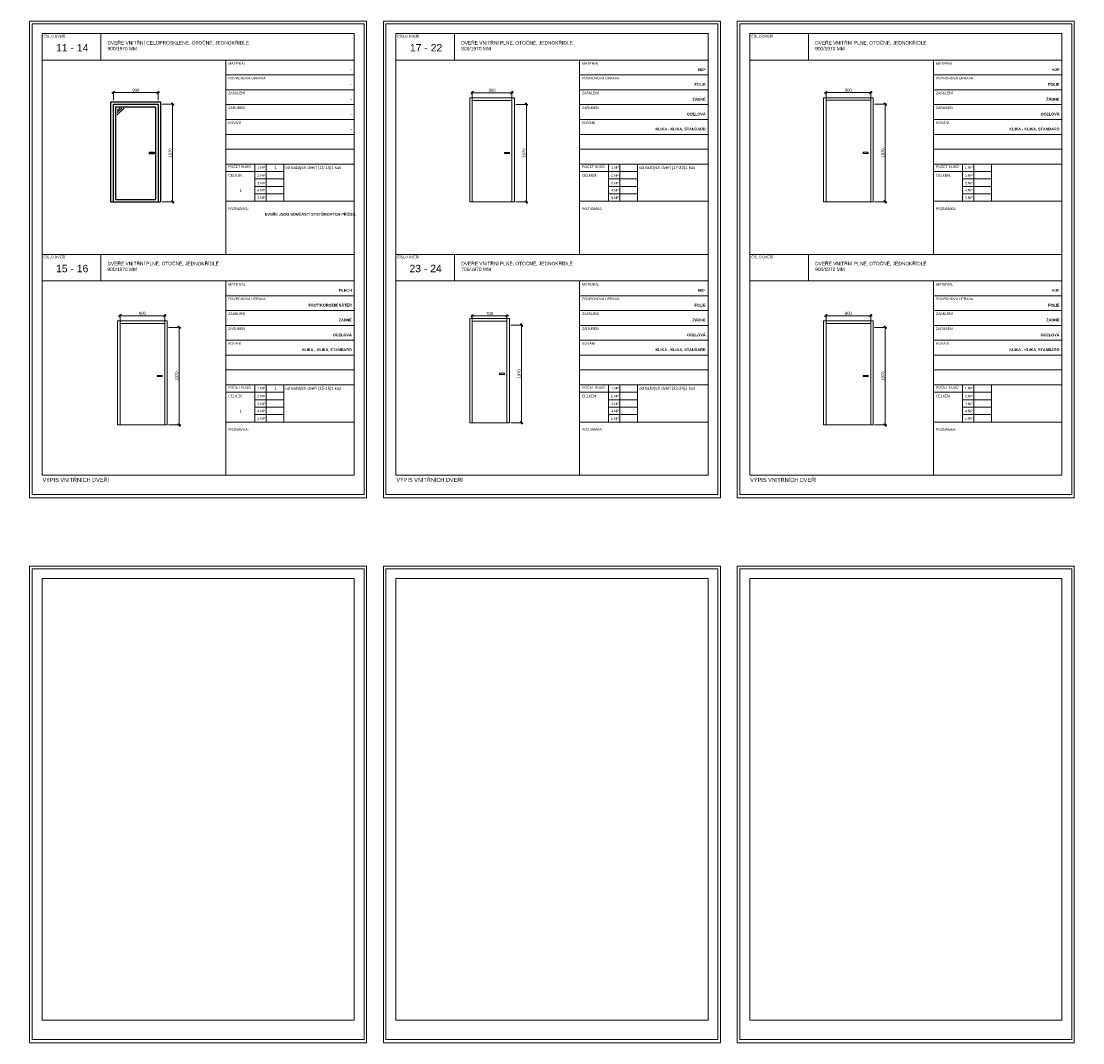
# Model space of a CAD drawing. Header units: millimetres. Extents: x 1370 to 200126, y -9734 to 86273.
# Tile 10 of 23: x 57063 to 78484, y 24476 to 45093. Entities that reach past the tile are written whole.
import ezdxf

# ---------------------------------------------------------------- set-up
doc = ezdxf.new("R2010")
doc.units = ezdxf.units.MM
doc.layers.get('0').update_dxf_attribs({"plot": 0})
doc.layers.add('000_NETISK', color=32, linetype='Continuous', lineweight=9, plot=False)
for name, color, linetype, lineweight in [('01_STAV_DVERE', 21, 'Continuous', 9), ('01_STAV_popis100', 4, 'Continuous', 13), ('AA_DVEŘE VNITŘNÍ', 21, 'Continuous', 15), ('AA_KOTY', 4, 'Continuous', 13), ('AA_POPIS', 7, 'Continuous', 13), ('AA_ROZPISKY', 7, 'Continuous', 15)]:
    doc.layers.add(name, color=color, linetype=linetype, lineweight=lineweight)
doc.styles.add('5.0 M50', font='arial.ttf', dxfattribs={"height": 250})
doc.styles.add('KCA', font='arial.ttf')
doc.styles.get("Standard").update_dxf_attribs({"font": 'arial.ttf'})
doc.dimstyles.new('AS20', dxfattribs={"dimtxt": 60, "dimasz": 50, "dimexe": 30, "dimexo": 30, "dimgap": 20, "dimtad": 0, "dimdec": 0, "dimrnd": 5, "dimdsep": 46, "dimtxsty": 'KCA', "dimblk1": 'OBLIQUE', "dimblk2": 'OBLIQUE', "dimsah": 1, "dimcen": 100, "dimdle": 30, "dimclrd": 256, "dimclre": 256, "dimclrt": 256, "dimadec": 0, "dimazin": 0, "dimtfac": 0.8, "dimtdec": 0, "dimtix": 1, "dimtmove": 1, "dimatfit": 0, "dimldrblk": 'OPEN', "dimfxl": 1, "dimtvp": 0.8, "dimtolj": 1, "dimlwd": -1, "dimlwe": -1, "dimarcsym": 0})

# ---------------------------------------------------------------- blocks, each defined once
blk = doc.blocks.new('_OBLIQUE')
at = {"color": 0, "linetype": 'ByBlock'}
blk.add_line((-0.5, -0.5), (0.5, 0.5), dxfattribs=at)
blk = doc.blocks.new('*D50')
at = {"layer": 'AA_KOTY', "transparency": 16777216}
for p, q in [((59904, 43418), (60147, 43418)), ((60117, 41418), (60117, 43448)), ((59904, 41448), (60147, 41448))]:
    blk.add_line(p, q, dxfattribs=at)
at = {"layer": 'Defpoints', "color": 0, "transparency": 16777216}
for p in [(59874, 43418), (60117, 43418), (59874, 41448)]:
    blk.add_point(p, dxfattribs=at)
at = {"layer": 'AA_KOTY', "transparency": 16777216, "xscale": 50, "yscale": 50, "zscale": 50}
for p, rotation in [((60117, 43418), 90), ((60117, 41448), 270)]:
    blk.add_blockref('_OBLIQUE', p, dxfattribs=dict(at, rotation=rotation))
at = {"layer": 'AA_KOTY', "transparency": 16777216, "insert": (60068, 42433), "char_height": 60, "attachment_point": 5, "rotation": 90, "style": 'KCA'}
blk.add_mtext('\\A1;1970', dxfattribs=at)
blk = doc.blocks.new('_OPEN')
at = {"color": 0, "linetype": 'ByBlock'}
for p, q in [((-1, 0.17), (0, 0)), ((0, 0), (-1, -0.17)), ((0, 0), (-1, 0))]:
    blk.add_line(p, q, dxfattribs=at)
blk = doc.blocks.new('*D51')
at = {"layer": 'AA_KOTY', "transparency": 16777216}
for p, q in [((58894, 43652), (59854, 43652)), ((58924, 43498), (58924, 43682)), ((59824, 43498), (59824, 43682))]:
    blk.add_line(p, q, dxfattribs=at)
at = {"layer": 'Defpoints', "color": 0, "transparency": 16777216}
for p in [(59824, 43652), (58924, 43468), (59824, 43468)]:
    blk.add_point(p, dxfattribs=at)
at = {"layer": 'AA_KOTY', "transparency": 16777216, "xscale": 50, "yscale": 50, "zscale": 50, "rotation": 180}
blk.add_blockref('_OBLIQUE', (58924, 43652), dxfattribs=at)
at = {"layer": 'AA_KOTY', "transparency": 16777216, "xscale": 50, "yscale": 50, "zscale": 50}
blk.add_blockref('_OBLIQUE', (59824, 43652), dxfattribs=at)
at = {"layer": 'AA_KOTY', "transparency": 16777216, "insert": (59374, 43701), "char_height": 60, "attachment_point": 5, "style": 'KCA'}
blk.add_mtext('\\A1;900', dxfattribs=at)
blk = doc.blocks.new('*D52')
at = {"layer": 'AA_KOTY', "transparency": 16777216}
for p, q in [((67044, 43415), (67287, 43415)), ((67257, 41415), (67257, 43445)), ((67044, 41445), (67287, 41445))]:
    blk.add_line(p, q, dxfattribs=at)
at = {"layer": 'Defpoints', "color": 0, "transparency": 16777216}
for p in [(67014, 43415), (67257, 43415), (67014, 41445)]:
    blk.add_point(p, dxfattribs=at)
at = {"layer": 'AA_KOTY', "transparency": 16777216, "xscale": 50, "yscale": 50, "zscale": 50}
for p, rotation in [((67257, 43415), 90), ((67257, 41445), 270)]:
    blk.add_blockref('_OBLIQUE', p, dxfattribs=dict(at, rotation=rotation))
at = {"layer": 'AA_KOTY', "transparency": 16777216, "insert": (67208, 42430), "char_height": 60, "attachment_point": 5, "rotation": 90, "style": 'KCA'}
blk.add_mtext('\\A1;1970', dxfattribs=at)
blk = doc.blocks.new('*U46')
at = {"layer": '01_STAV_DVERE', "color": 0, "linetype": 'ByBlock', "lineweight": -2}
for p, q in [((0, 0), (0, 2100)), ((0, 2100), (900, 2100)), ((50, 0), (50, 2050)), ((50, 2050), (850, 2050)), ((850, 2050), (850, 0)), ((900, 2100), (900, 0)), ((700, 1000), (700, 975)), ((700, 1000), (800, 1000)), ((700, 975), (800, 975)), ((800, 1000), (800, 975)), ((0, 0), (900, 0))]:
    blk.add_line(p, q, dxfattribs=at)
blk = doc.blocks.new('*D53')
at = {"layer": 'AA_KOTY', "transparency": 16777216}
for p, q in [((66134, 43649), (66994, 43649)), ((66164, 43495), (66164, 43679)), ((66964, 43495), (66964, 43679))]:
    blk.add_line(p, q, dxfattribs=at)
at = {"layer": 'Defpoints', "color": 0, "transparency": 16777216}
for p in [(66964, 43649), (66164, 43465), (66964, 43465)]:
    blk.add_point(p, dxfattribs=at)
at = {"layer": 'AA_KOTY', "transparency": 16777216, "xscale": 50, "yscale": 50, "zscale": 50, "rotation": 180}
blk.add_blockref('_OBLIQUE', (66164, 43649), dxfattribs=at)
at = {"layer": 'AA_KOTY', "transparency": 16777216, "xscale": 50, "yscale": 50, "zscale": 50}
blk.add_blockref('_OBLIQUE', (66964, 43649), dxfattribs=at)
at = {"layer": 'AA_KOTY', "transparency": 16777216, "insert": (66564, 43699), "char_height": 60, "attachment_point": 5, "style": 'KCA'}
blk.add_mtext('\\A1;800', dxfattribs=at)
blk = doc.blocks.new('*D54')
at = {"layer": 'AA_KOTY', "transparency": 16777216}
for p, q in [((74284, 43418), (74527, 43418)), ((74497, 41418), (74497, 43448)), ((74284, 41448), (74527, 41448))]:
    blk.add_line(p, q, dxfattribs=at)
at = {"layer": 'Defpoints', "color": 0, "transparency": 16777216}
for p in [(74254, 43418), (74497, 43418), (74254, 41448)]:
    blk.add_point(p, dxfattribs=at)
at = {"layer": 'AA_KOTY', "transparency": 16777216, "xscale": 50, "yscale": 50, "zscale": 50}
for p, rotation in [((74497, 43418), 90), ((74497, 41448), 270)]:
    blk.add_blockref('_OBLIQUE', p, dxfattribs=dict(at, rotation=rotation))
at = {"layer": 'AA_KOTY', "transparency": 16777216, "insert": (74448, 42433), "char_height": 60, "attachment_point": 5, "rotation": 90, "style": 'KCA'}
blk.add_mtext('\\A1;1970', dxfattribs=at)
blk = doc.blocks.new('*U47')
at = {"layer": '01_STAV_DVERE', "color": 0, "linetype": 'ByBlock', "lineweight": -2}
for p, q in [((0, 0), (0, 2100)), ((0, 2100), (1000, 2100)), ((50, 0), (50, 2050)), ((50, 2050), (950, 2050)), ((950, 2050), (950, 0)), ((1000, 2100), (1000, 0)), ((800, 1000), (800, 975)), ((800, 1000), (900, 1000)), ((800, 975), (900, 975)), ((900, 1000), (900, 975)), ((0, 0), (1000, 0))]:
    blk.add_line(p, q, dxfattribs=at)
blk = doc.blocks.new('*D55')
at = {"layer": 'AA_KOTY', "transparency": 16777216}
for p, q in [((73274, 43652), (74234, 43652)), ((73304, 43498), (73304, 43682)), ((74204, 43498), (74204, 43682))]:
    blk.add_line(p, q, dxfattribs=at)
at = {"layer": 'Defpoints', "color": 0, "transparency": 16777216}
for p in [(74204, 43652), (73304, 43468), (74204, 43468)]:
    blk.add_point(p, dxfattribs=at)
at = {"layer": 'AA_KOTY', "transparency": 16777216, "xscale": 50, "yscale": 50, "zscale": 50, "rotation": 180}
blk.add_blockref('_OBLIQUE', (73304, 43652), dxfattribs=at)
at = {"layer": 'AA_KOTY', "transparency": 16777216, "xscale": 50, "yscale": 50, "zscale": 50}
blk.add_blockref('_OBLIQUE', (74204, 43652), dxfattribs=at)
at = {"layer": 'AA_KOTY', "transparency": 16777216, "insert": (73754, 43701), "char_height": 60, "attachment_point": 5, "style": 'KCA'}
blk.add_mtext('\\A1;900', dxfattribs=at)
blk = doc.blocks.new('*D56')
at = {"layer": 'AA_KOTY', "transparency": 16777216}
for p, q in [((74284, 38914), (74527, 38914)), ((74497, 36914), (74497, 38944)), ((74284, 36944), (74527, 36944))]:
    blk.add_line(p, q, dxfattribs=at)
at = {"layer": 'Defpoints', "color": 0, "transparency": 16777216}
for p in [(74254, 38914), (74497, 38914), (74254, 36944)]:
    blk.add_point(p, dxfattribs=at)
at = {"layer": 'AA_KOTY', "transparency": 16777216, "xscale": 50, "yscale": 50, "zscale": 50}
for p, rotation in [((74497, 38914), 90), ((74497, 36944), 270)]:
    blk.add_blockref('_OBLIQUE', p, dxfattribs=dict(at, rotation=rotation))
at = {"layer": 'AA_KOTY', "transparency": 16777216, "insert": (74448, 37929), "char_height": 60, "attachment_point": 5, "rotation": 90, "style": 'KCA'}
blk.add_mtext('\\A1;1970', dxfattribs=at)
blk = doc.blocks.new('*D57')
at = {"layer": 'AA_KOTY', "transparency": 16777216}
for p, q in [((73274, 39149), (74234, 39149)), ((73304, 38994), (73304, 39179)), ((74204, 38994), (74204, 39179))]:
    blk.add_line(p, q, dxfattribs=at)
at = {"layer": 'Defpoints', "color": 0, "transparency": 16777216}
for p in [(74204, 39149), (73304, 38964), (74204, 38964)]:
    blk.add_point(p, dxfattribs=at)
at = {"layer": 'AA_KOTY', "transparency": 16777216, "xscale": 50, "yscale": 50, "zscale": 50, "rotation": 180}
blk.add_blockref('_OBLIQUE', (73304, 39149), dxfattribs=at)
at = {"layer": 'AA_KOTY', "transparency": 16777216, "xscale": 50, "yscale": 50, "zscale": 50}
blk.add_blockref('_OBLIQUE', (74204, 39149), dxfattribs=at)
at = {"layer": 'AA_KOTY', "transparency": 16777216, "insert": (73754, 39198), "char_height": 60, "attachment_point": 5, "style": 'KCA'}
blk.add_mtext('\\A1;900', dxfattribs=at)
blk = doc.blocks.new('*D62')
at = {"layer": 'AA_KOTY', "transparency": 16777216}
for p, q in [((60038, 38914), (60281, 38914)), ((60251, 36914), (60251, 38944)), ((60038, 36944), (60281, 36944))]:
    blk.add_line(p, q, dxfattribs=at)
at = {"layer": 'Defpoints', "color": 0, "transparency": 16777216}
for p in [(60008, 38914), (60251, 38914), (60008, 36944)]:
    blk.add_point(p, dxfattribs=at)
at = {"layer": 'AA_KOTY', "transparency": 16777216, "xscale": 50, "yscale": 50, "zscale": 50}
for p, rotation in [((60251, 38914), 90), ((60251, 36944), 270)]:
    blk.add_blockref('_OBLIQUE', p, dxfattribs=dict(at, rotation=rotation))
at = {"layer": 'AA_KOTY', "transparency": 16777216, "insert": (60202, 37929), "char_height": 60, "attachment_point": 5, "rotation": 90, "style": 'KCA'}
blk.add_mtext('\\A1;1970', dxfattribs=at)
blk = doc.blocks.new('*D63')
at = {"layer": 'AA_KOTY', "transparency": 16777216}
for p, q in [((59028, 39149), (59988, 39149)), ((59058, 38994), (59058, 39179)), ((59958, 38994), (59958, 39179))]:
    blk.add_line(p, q, dxfattribs=at)
at = {"layer": 'Defpoints', "color": 0, "transparency": 16777216}
for p in [(59958, 39149), (59058, 38964), (59958, 38964)]:
    blk.add_point(p, dxfattribs=at)
at = {"layer": 'AA_KOTY', "transparency": 16777216, "xscale": 50, "yscale": 50, "zscale": 50, "rotation": 180}
blk.add_blockref('_OBLIQUE', (59058, 39149), dxfattribs=at)
at = {"layer": 'AA_KOTY', "transparency": 16777216, "xscale": 50, "yscale": 50, "zscale": 50}
blk.add_blockref('_OBLIQUE', (59958, 39149), dxfattribs=at)
at = {"layer": 'AA_KOTY', "transparency": 16777216, "insert": (59508, 39198), "char_height": 60, "attachment_point": 5, "style": 'KCA'}
blk.add_mtext('\\A1;900', dxfattribs=at)
blk = doc.blocks.new('*D64')
at = {"layer": 'AA_KOTY', "transparency": 16777216}
for p, q in [((67157, 36960), (67157, 38990)), ((66944, 38960), (67187, 38960)), ((66944, 36990), (67187, 36990))]:
    blk.add_line(p, q, dxfattribs=at)
at = {"layer": 'Defpoints', "color": 0, "transparency": 16777216}
for p in [(66914, 38960), (67157, 38960), (66914, 36990)]:
    blk.add_point(p, dxfattribs=at)
at = {"layer": 'AA_KOTY', "transparency": 16777216, "xscale": 50, "yscale": 50, "zscale": 50}
for p, rotation in [((67157, 38960), 90), ((67157, 36990), 270)]:
    blk.add_blockref('_OBLIQUE', p, dxfattribs=dict(at, rotation=rotation))
at = {"layer": 'AA_KOTY', "transparency": 16777216, "insert": (67108, 37975), "char_height": 60, "attachment_point": 5, "rotation": 90, "style": 'KCA'}
blk.add_mtext('\\A1;1970', dxfattribs=at)
blk = doc.blocks.new('*U48')
at = {"layer": '01_STAV_DVERE', "color": 0, "linetype": 'ByBlock', "lineweight": -2}
for p, q in [((0, 0), (0, 2100)), ((0, 2100), (800, 2100)), ((50, 0), (50, 2050)), ((50, 2050), (750, 2050)), ((750, 2050), (750, 0)), ((800, 2100), (800, 0)), ((600, 1000), (600, 975)), ((600, 1000), (700, 1000)), ((600, 975), (700, 975)), ((700, 1000), (700, 975)), ((0, 0), (800, 0))]:
    blk.add_line(p, q, dxfattribs=at)
blk = doc.blocks.new('*D65')
at = {"layer": 'AA_KOTY', "transparency": 16777216}
for p, q in [((66134, 39144), (66894, 39144)), ((66164, 38990), (66164, 39174)), ((66864, 38990), (66864, 39174))]:
    blk.add_line(p, q, dxfattribs=at)
at = {"layer": 'Defpoints', "color": 0, "transparency": 16777216}
for p in [(66864, 39144), (66164, 38960), (66864, 38960)]:
    blk.add_point(p, dxfattribs=at)
at = {"layer": 'AA_KOTY', "transparency": 16777216, "xscale": 50, "yscale": 50, "zscale": 50, "rotation": 180}
blk.add_blockref('_OBLIQUE', (66164, 39144), dxfattribs=at)
at = {"layer": 'AA_KOTY', "transparency": 16777216, "xscale": 50, "yscale": 50, "zscale": 50}
blk.add_blockref('_OBLIQUE', (66864, 39144), dxfattribs=at)
at = {"layer": 'AA_KOTY', "transparency": 16777216, "insert": (66514, 39194), "char_height": 60, "attachment_point": 5, "style": 'KCA'}
blk.add_mtext('\\A1;700', dxfattribs=at)

msp = doc.modelspace()

# ---------------------------------------------------------------- linework, layer by layer
at = {"layer": '000_NETISK', "color": 7, "ltscale": 1000}
for points in [[(57233, 45092.9), (57233, 35475.7), (64033, 35475.7), (64033, 45092.9)], [(57233, 35475.7), (64033, 35475.7), (64033, 45092.9), (57233, 45092.9)], [(57283, 45042.9), (57283, 35543.3), (63983, 35543.3), (63983, 45042.9)], [(64373, 45092.9), (64373, 35475.7), (71173, 35475.7), (71173, 45092.9)], [(64373, 35475.7), (71173, 35475.7), (71173, 45092.9), (64373, 45092.9)], [(64423, 45042.9), (64423, 35543.3), (71123, 35543.3), (71123, 45042.9)], [(71513, 45092.9), (71513, 35475.7), (78313, 35475.7), (78313, 45092.9)], [(71513, 35475.7), (78313, 35475.7), (78313, 45092.9), (71513, 45092.9)], [(71563, 45042.9), (71563, 35543.3), (78263, 35543.3), (78263, 45042.9)], [(57233, 34092.9), (57233, 24475.7), (64033, 24475.7), (64033, 34092.9)], [(57233, 24475.7), (64033, 24475.7), (64033, 34092.9), (57233, 34092.9)], [(64373, 34092.9), (64373, 24475.7), (71173, 24475.7), (71173, 34092.9)], [(64373, 24475.7), (71173, 24475.7), (71173, 34092.9), (64373, 34092.9)], [(71513, 34092.9), (71513, 24475.7), (78313, 24475.7), (78313, 34092.9)], [(71513, 24475.7), (78313, 24475.7), (78313, 34092.9), (71513, 34092.9)], [(57283, 34042.9), (57283, 24543.3), (63983, 24543.3), (63983, 34042.9)], [(64423, 34042.9), (64423, 24543.3), (71123, 24543.3), (71123, 34042.9)], [(71563, 34042.9), (71563, 24543.3), (78263, 24543.3), (78263, 34042.9)]]:
    msp.add_lwpolyline(points, close=True, dxfattribs=at)
at = {"layer": '01_STAV_popis100', "color": 7, "ltscale": 1000}
for p, q in [((58668, 44842.9), (58668, 44308.9)), ((65808, 44842.9), (65808, 44308.9)), ((72948, 44842.9), (72948, 44308.9)), ((57483, 44308.9), (63783, 44308.9)), ((61190, 44308.9), (61190, 40385.4)), ((64623, 44308.9), (70923, 44308.9)), ((68330, 44308.9), (68330, 40385.4)), ((71763, 44308.9), (78063, 44308.9)), ((75470, 44308.9), (75470, 40385.4)), ((61190, 44008.9), (63783, 44008.9)), ((68330, 44008.9), (70923, 44008.9)), ((75470, 44008.9), (78063, 44008.9)), ((61190, 43708.9), (63783, 43708.9)), ((68330, 43708.9), (70923, 43708.9)), ((75470, 43708.9), (78063, 43708.9)), ((61190, 43408.9), (63783, 43408.9)), ((68330, 43408.9), (70923, 43408.9)), ((75470, 43408.9), (78063, 43408.9)), ((61190, 43108.9), (63783, 43108.9)), ((68330, 43108.9), (70923, 43108.9)), ((75470, 43108.9), (78063, 43108.9)), ((61190, 42808.9), (63783, 42808.9)), ((68330, 42808.9), (70923, 42808.9)), ((75470, 42808.9), (78063, 42808.9)), ((61190, 42508.9), (63783, 42508.9)), ((68330, 42508.9), (70923, 42508.9)), ((75470, 42508.9), (78063, 42508.9)), ((61190, 42208.9), (63783, 42208.9)), ((61775.5, 42208.9), (61775.5, 41458.9)), ((62005, 42208.9), (62005, 41458.9)), ((62361, 42208.9), (62361, 41458.9)), ((68330, 42208.9), (70923, 42208.9)), ((68915.5, 42208.9), (68915.5, 41458.9)), ((69145, 42208.9), (69145, 41458.9)), ((69501, 42208.9), (69501, 41458.9)), ((75470, 42208.9), (78063, 42208.9)), ((76055.5, 42208.9), (76055.5, 41458.9)), ((76285, 42208.9), (76285, 41458.9)), ((76641, 42208.9), (76641, 41458.9)), ((61190, 42058.9), (62361, 42058.9)), ((68330, 42058.9), (69501, 42058.9)), ((75470, 42058.9), (76641, 42058.9)), ((61775.5, 41908.9), (62361, 41908.9)), ((68915.5, 41908.9), (69501, 41908.9)), ((76055.5, 41908.9), (76641, 41908.9)), ((61775.5, 41758.9), (62361, 41758.9)), ((61775.5, 41608.9), (62361, 41608.9)), ((68915.5, 41758.9), (69501, 41758.9)), ((68915.5, 41608.9), (69501, 41608.9)), ((76055.5, 41758.9), (76641, 41758.9)), ((76055.5, 41608.9), (76641, 41608.9)), ((61190, 41458.9), (63783, 41458.9)), ((68330, 41458.9), (70923, 41458.9)), ((75470, 41458.9), (78063, 41458.9)), ((57483, 40387.9), (63783, 40387.9)), ((58668, 40387.9), (58668, 39853.9)), ((64623, 40387.9), (70923, 40387.9)), ((65808, 40387.9), (65808, 39853.9)), ((71763, 40387.9), (78063, 40387.9)), ((72948, 40387.9), (72948, 39853.9)), ((57483, 39853.9), (63783, 39853.9)), ((61190, 39853.9), (61190, 35930.4)), ((64623, 39853.9), (70923, 39853.9)), ((68330, 39853.9), (68330, 35930.4)), ((71763, 39853.9), (78063, 39853.9)), ((75470, 39853.9), (75470, 35930.4)), ((61190, 39553.9), (63783, 39553.9)), ((61190, 39553.9), (63783, 39553.9)), ((68330, 39553.9), (70923, 39553.9)), ((68330, 39553.9), (70923, 39553.9)), ((75470, 39553.9), (78063, 39553.9)), ((75470, 39553.9), (78063, 39553.9)), ((61190, 39253.9), (63783, 39253.9)), ((61190, 39253.9), (63783, 39253.9)), ((68330, 39253.9), (70923, 39253.9)), ((68330, 39253.9), (70923, 39253.9)), ((75470, 39253.9), (78063, 39253.9)), ((75470, 39253.9), (78063, 39253.9)), ((61190, 38953.9), (63783, 38953.9)), ((61190, 38953.9), (63783, 38953.9)), ((68330, 38953.9), (70923, 38953.9)), ((68330, 38953.9), (70923, 38953.9)), ((75470, 38953.9), (78063, 38953.9)), ((75470, 38953.9), (78063, 38953.9)), ((61190, 38653.9), (63783, 38653.9)), ((61190, 38653.9), (63783, 38653.9)), ((68330, 38653.9), (70923, 38653.9)), ((68330, 38653.9), (70923, 38653.9)), ((75470, 38653.9), (78063, 38653.9)), ((75470, 38653.9), (78063, 38653.9)), ((61190, 38353.9), (63783, 38353.9)), ((61190, 38353.9), (63783, 38353.9)), ((68330, 38353.9), (70923, 38353.9)), ((68330, 38353.9), (70923, 38353.9)), ((75470, 38353.9), (78063, 38353.9)), ((75470, 38353.9), (78063, 38353.9)), ((61190, 38053.9), (63783, 38053.9)), ((61190, 38053.9), (63783, 38053.9)), ((68330, 38053.9), (70923, 38053.9)), ((68330, 38053.9), (70923, 38053.9)), ((75470, 38053.9), (78063, 38053.9)), ((75470, 38053.9), (78063, 38053.9)), ((61190, 37753.9), (63783, 37753.9)), ((61190, 37753.9), (63783, 37753.9)), ((61775.5, 37753.9), (61775.5, 37003.9)), ((61775.5, 37753.9), (61775.5, 37003.9)), ((62005, 37753.9), (62005, 37003.9)), ((62005, 37753.9), (62005, 37003.9)), ((62361, 37753.9), (62361, 37003.9)), ((62361, 37753.9), (62361, 37003.9)), ((68330, 37753.9), (70923, 37753.9)), ((68330, 37753.9), (70923, 37753.9)), ((68915.5, 37753.9), (68915.5, 37003.9)), ((68915.5, 37753.9), (68915.5, 37003.9)), ((69145, 37753.9), (69145, 37003.9)), ((69145, 37753.9), (69145, 37003.9)), ((69501, 37753.9), (69501, 37003.9)), ((69501, 37753.9), (69501, 37003.9)), ((75470, 37753.9), (78063, 37753.9)), ((75470, 37753.9), (78063, 37753.9)), ((76055.5, 37753.9), (76055.5, 37003.9)), ((76055.5, 37753.9), (76055.5, 37003.9)), ((76285, 37753.9), (76285, 37003.9)), ((76285, 37753.9), (76285, 37003.9)), ((76641, 37753.9), (76641, 37003.9)), ((76641, 37753.9), (76641, 37003.9)), ((61190, 37603.9), (62361, 37603.9)), ((61190, 37603.9), (62361, 37603.9)), ((68330, 37603.9), (69501, 37603.9)), ((68330, 37603.9), (69501, 37603.9)), ((75470, 37603.9), (76641, 37603.9)), ((75470, 37603.9), (76641, 37603.9)), ((61775.5, 37453.9), (62361, 37453.9)), ((61775.5, 37453.9), (62361, 37453.9)), ((61775.5, 37303.9), (62361, 37303.9)), ((61775.5, 37303.9), (62361, 37303.9)), ((68915.5, 37453.9), (69501, 37453.9)), ((68915.5, 37453.9), (69501, 37453.9)), ((68915.5, 37303.9), (69501, 37303.9)), ((68915.5, 37303.9), (69501, 37303.9)), ((76055.5, 37453.9), (76641, 37453.9)), ((76055.5, 37453.9), (76641, 37453.9)), ((76055.5, 37303.9), (76641, 37303.9)), ((76055.5, 37303.9), (76641, 37303.9)), ((61775.5, 37153.9), (62361, 37153.9)), ((61775.5, 37153.9), (62361, 37153.9)), ((68915.5, 37153.9), (69501, 37153.9)), ((68915.5, 37153.9), (69501, 37153.9)), ((76055.5, 37153.9), (76641, 37153.9)), ((76055.5, 37153.9), (76641, 37153.9)), ((61190, 37003.9), (63783, 37003.9)), ((61190, 37003.9), (63783, 37003.9)), ((68330, 37003.9), (70923, 37003.9)), ((68330, 37003.9), (70923, 37003.9)), ((75470, 37003.9), (78063, 37003.9)), ((75470, 37003.9), (78063, 37003.9)), ((57483, 35932.9), (63783, 35932.9))]:
    msp.add_line(p, q, dxfattribs=at)
for points in [[(57483, 44842.9), (57483, 35932.9), (63783, 35932.9), (63783, 44842.9)], [(64623, 44842.9), (64623, 35932.9), (70923, 35932.9), (70923, 44842.9)], [(71763, 44842.9), (71763, 35932.9), (78063, 35932.9), (78063, 44842.9)], [(57483, 33842.9), (57483, 24932.9), (63783, 24932.9), (63783, 33842.9)], [(64623, 33842.9), (64623, 24932.9), (70923, 24932.9), (70923, 33842.9)], [(71763, 33842.9), (71763, 24932.9), (78063, 24932.9), (78063, 33842.9)]]:
    msp.add_lwpolyline(points, close=True, dxfattribs=at)
at = {"layer": 'AA_DVEŘE VNITŘNÍ', "color": 7, "linetype": 'ByBlock', "lineweight": -2}
for p, q in [((58874.1, 41447.6), (58874.1, 43467.6)), ((58874.1, 43467.6), (59874.1, 43467.6)), ((58924.1, 41447.6), (58924.1, 43417.6)), ((58924.1, 43417.6), (59824.1, 43417.6)), ((58974.1, 41497.6), (58974.1, 43367.6)), ((58974.1, 43367.6), (59774.1, 43367.6)), ((59774.1, 43367.6), (59774.1, 41497.6)), ((59824.1, 43417.6), (59824.1, 41447.6)), ((59874.1, 43467.6), (59874.1, 41447.6)), ((59644.1, 42447.6), (59644.1, 42422.6)), ((59644.1, 42447.6), (59744.1, 42447.6)), ((59644.1, 42422.6), (59744.1, 42422.6)), ((59744.1, 42447.6), (59744.1, 42422.6)), ((58874.1, 41447.6), (59874.1, 41447.6)), ((58974.1, 41497.6), (59774.1, 41497.6))]:
    msp.add_line(p, q, dxfattribs=at)
at = {"layer": 'AA_DVEŘE VNITŘNÍ', "color": 7}
for p, q in [((59002, 43290.1), (59052, 43340.1)), ((59002, 43247.7), (59094.4, 43340.1)), ((59002, 43205.3), (59136.9, 43340.1))]:
    msp.add_line(p, q, dxfattribs=at)

# ---------------------------------------------------------------- block references
for name, p in [('*U46', (66114.1, 41445.1)), ('*U47', (73254.1, 41447.6)), ('*U47', (59007.5, 36944.3)), ('*U48', (66114.1, 36990.1)), ('*U47', (73254.1, 36944.3))]:
    msp.add_blockref(name, p, dxfattribs=at)

# ---------------------------------------------------------------- texts
at = {"layer": 'AA_POPIS', "color": 7, "attachment_point": 1, "rotation": 359.99437, "style": '5.0 M50'}
for s, width, gutter_width, heights, insert, char_height in [('\\A1;ČÍSLO DVEŘÍ', 1156.466, 1250, [0], (57511.5, 44813.8), 50), ('\\A1;ČÍSLO DVEŘÍ', 1156.466, 1250, [0], (64651.5, 44813.8), 50), ('\\A1;ČÍSLO DVEŘÍ', 1156.466, 1250, [0], (71791.5, 44813.8), 50), ('\\A1;\\pi282.78;11 - 14', 1185, 1250, [0], (57483, 44632.3), 150), ('\\A1;DVEŘE VNITŘNÍ CELOPROSKLENÉ, OTOČNÉ, JEDNOKŘÍDLÉ\\P900/1970 MM', 3185.769, 1250, [0], (58803.2, 44692.3), 70), ('\\A1;\\pi283.24;17 - 22', 1185, 1250, [0], (64623, 44632.3), 150), ('\\A1;DVEŘE VNITŘNÍ PLNÉ, OTOČNÉ, JEDNOKŘÍDLÉ\\P800/1970 MM', 3185.769, 1250, [0], (65943.2, 44692.3), 70), ('\\A1;DVEŘE VNITŘNÍ PLNÉ, OTOČNÉ, JEDNOKŘÍDLÉ\\P900/1970 MM', 3185.769, 1250, [0], (73083.2, 44692.3), 70), ('MATERIÁL', 672.312, 1250, [0], (61241, 44263.9), 50), ('MATERIÁL', 672.312, 1250, [0], (68381, 44263.9), 50), ('MATERIÁL', 672.312, 1250, [0], (75521, 44263.9), 50), ('POVRCHOVÁ ÚPRAVA', 1088.492, 1250, [0], (61241, 43969.4), 50), ('POVRCHOVÁ ÚPRAVA', 1088.492, 1250, [0], (68381, 43969.4), 50), ('POVRCHOVÁ ÚPRAVA', 1088.492, 1250, [0], (75521, 43969.4), 50), ('ZASKLENÍ', 672.312, 1250, [0], (61241, 43669.4), 50), ('ZASKLENÍ', 672.312, 1250, [0], (68381, 43669.4), 50), ('ZASKLENÍ', 672.312, 1250, [0], (75521, 43669.4), 50), ('ZÁRUBEŇ', 942.754, 1250, [0], (61241, 43369.4), 50), ('ZÁRUBEŇ', 942.754, 1250, [0], (68381, 43369.4), 50), ('ZÁRUBEŇ', 942.754, 1250, [0], (75521, 43369.4), 50), ('KOVÁNÍ', 942.754, 1250, [0], (61241, 43069.4), 50), ('KOVÁNÍ', 942.754, 1250, [0], (68381, 43069.4), 50), ('KOVÁNÍ', 942.754, 1250, [0], (75521, 43069.4), 50), ('\\pi166.95;1', 356, 1250, [60.2], (47725, 42170.8), 60), ('CELKEM:', 942.754, 1250, [0], (61239, 42009), 50), ('POČET KUSŮ', 942.754, 1250, [0], (61241, 42181.4), 50), ('2.NP', 942.754, 1250, [0], (61826.5, 42005.8), 50), ('1.NP', 942.754, 1250, [0], (61826.5, 42165.9), 50), ('od každých dveří (11-14)1 kus ', 1719.254, 2129.3, [60.2], (62393.3, 42170.8), 60), ('\\pi166.95;1', 356, 1250, [60.2], (54865, 42170.8), 60), ('CELKEM:', 942.754, 1250, [0], (68379, 42009), 50), ('POČET KUSŮ', 942.754, 1250, [0], (68381, 42181.4), 50), ('2.NP', 942.754, 1250, [0], (68966.5, 42005.8), 50), ('1.NP', 942.754, 1250, [0], (68966.5, 42165.9), 50), ('od každých dveří (17-22)1 kus ', 1719.254, 2129.3, [60.2], (69533.3, 42170.8), 60), ('\\pi166.95;1', 356, 1250, [60.2], (62005, 42170.8), 60), ('CELKEM:', 942.754, 1250, [0], (75519, 42009), 50), ('POČET KUSŮ', 942.754, 1250, [0], (75521, 42181.4), 50), ('2.NP', 942.754, 1250, [0], (76106.5, 42005.8), 50), ('1.NP', 942.754, 1250, [0], (76106.5, 42165.9), 50), ('3.NP', 942.754, 1250, [0], (61826.5, 41849.4), 50), ('3.NP', 942.754, 1250, [0], (68966.5, 41849.4), 50), ('3.NP', 942.754, 1250, [0], (76106.5, 41849.4), 50), ('4.NP', 942.754, 1250, [0], (61826.5, 41707.8), 50), ('\\pi281.7;1', 585.5, 1250, [0], (46910, 41706.4), 60), ('4.NP', 942.754, 1250, [0], (68966.5, 41707.8), 50), ('\\pi281.7;1', 585.5, 1250, [0], (54050, 41706.4), 60), ('4.NP', 942.754, 1250, [0], (76106.5, 41707.8), 50), ('\\pi281.7;1', 585.5, 1250, [0], (61190, 41706.4), 60), ('POZNÁMKA:', 942.754, 1250, [0], (61241, 41333.6), 50), ('5.NP', 942.754, 1250, [0], (61826.5, 41556.1), 50), ('POZNÁMKA:', 942.754, 1250, [0], (68381, 41333.6), 50), ('5.NP', 942.754, 1250, [0], (68966.5, 41556.1), 50), ('POZNÁMKA:', 942.754, 1250, [0], (75521, 41333.6), 50), ('5.NP', 942.754, 1250, [0], (76106.5, 41556.1), 50), ('\\A1;ČÍSLO DVEŘÍ', 1156.466, 1250, [0], (57511.5, 40358.8), 50), ('\\A1;ČÍSLO DVEŘÍ', 1156.466, 1250, [0], (64651.5, 40358.8), 50), ('\\A1;ČÍSLO DVEŘÍ', 1156.466, 1250, [0], (71791.5, 40358.8), 50), ('\\A1;\\pi282.52;15 - 16', 1185, 1250, [0], (57483, 40177.3), 150), ('\\A1;DVEŘE VNITŘNÍ PLNÉ, OTOČNÉ, JEDNOKŘÍDLÉ\\P900/1970 MM', 3185.769, 1250, [0], (58803.2, 40237.3), 70), ('\\A1;\\pi274.44;23 - 24', 1185, 1250, [0], (64623, 40177.3), 150), ('\\A1;DVEŘE VNITŘNÍ PLNÉ, OTOČNÉ, JEDNOKŘÍDLÉ\\P700/1970 MM', 3185.769, 1250, [0], (65943.2, 40237.3), 70), ('\\A1;DVEŘE VNITŘNÍ PLNÉ, OTOČNÉ, JEDNOKŘÍDLÉ\\P900/1970 MM', 3185.769, 1250, [0], (73083.2, 40237.3), 70), ('MATERIÁL', 672.312, 1250, [0], (61241, 39808.9), 50), ('MATERIÁL', 672.312, 1250, [0], (68381, 39808.9), 50), ('MATERIÁL', 672.312, 1250, [0], (75521, 39808.9), 50), ('POVRCHOVÁ ÚPRAVA', 1088.492, 1250, [0], (61241, 39514.4), 50), ('POVRCHOVÁ ÚPRAVA', 1088.492, 1250, [0], (68381, 39514.4), 50), ('POVRCHOVÁ ÚPRAVA', 1088.492, 1250, [0], (75521, 39514.4), 50), ('ZASKLENÍ', 672.312, 1250, [0], (61241, 39214.4), 50), ('ZASKLENÍ', 672.312, 1250, [0], (68381, 39214.4), 50), ('ZASKLENÍ', 672.312, 1250, [0], (75521, 39214.4), 50), ('ZÁRUBEŇ', 942.754, 1250, [0], (61241, 38914.4), 50), ('ZÁRUBEŇ', 942.754, 1250, [0], (68381, 38914.4), 50), ('ZÁRUBEŇ', 942.754, 1250, [0], (75521, 38914.4), 50), ('KOVÁNÍ', 942.754, 1250, [0], (61241, 38614.4), 50), ('KOVÁNÍ', 942.754, 1250, [0], (68381, 38614.4), 50), ('KOVÁNÍ', 942.754, 1250, [0], (75521, 38614.4), 50), ('\\pi166.95;1', 356, 1250, [60.2], (47725, 37715.8), 60), ('POČET KUSŮ', 942.754, 1250, [0], (61241, 37726.4), 50), ('1.NP', 942.754, 1250, [0], (61826.5, 37710.9), 50), ('od každých dveří (15-16)1 kus ', 1719.254, 2129.3, [60.2], (62393.3, 37715.8), 60), ('\\pi166.95;1', 356, 1250, [60.2], (54865, 37715.8), 60), ('POČET KUSŮ', 942.754, 1250, [0], (68381, 37726.4), 50), ('1.NP', 942.754, 1250, [0], (68966.5, 37710.9), 50), ('od každých dveří (23-24)1 kus ', 1719.254, 2129.3, [60.2], (69533.3, 37715.8), 60), ('\\pi166.95;1', 356, 1250, [60.2], (62005, 37715.8), 60), ('POČET KUSŮ', 942.754, 1250, [0], (75521, 37726.4), 50), ('1.NP', 942.754, 1250, [0], (76106.5, 37710.9), 50), ('CELKEM:', 942.754, 1250, [0], (61239, 37554), 50), ('2.NP', 942.754, 1250, [0], (61826.5, 37550.8), 50), ('CELKEM:', 942.754, 1250, [0], (68379, 37554), 50), ('2.NP', 942.754, 1250, [0], (68966.5, 37550.8), 50), ('CELKEM:', 942.754, 1250, [0], (75519, 37554), 50), ('2.NP', 942.754, 1250, [0], (76106.5, 37550.8), 50), ('3.NP', 942.754, 1250, [0], (61826.5, 37394.4), 50), ('3.NP', 942.754, 1250, [0], (68966.5, 37394.4), 50), ('3.NP', 942.754, 1250, [0], (76106.5, 37394.4), 50), ('4.NP', 942.754, 1250, [0], (61826.5, 37252.8), 50), ('5.NP', 942.754, 1250, [0], (61826.5, 37101.1), 50), ('\\pi281.7;1', 585.5, 1250, [0], (46910, 37251.4), 60), ('4.NP', 942.754, 1250, [0], (68966.5, 37252.8), 50), ('5.NP', 942.754, 1250, [0], (68966.5, 37101.1), 50), ('\\pi281.7;1', 585.5, 1250, [0], (54050, 37251.4), 60), ('4.NP', 942.754, 1250, [0], (76106.5, 37252.8), 50), ('5.NP', 942.754, 1250, [0], (76106.5, 37101.1), 50), ('\\pi281.7;1', 585.5, 1250, [0], (61190, 37251.4), 60), ('POZNÁMKA:', 942.754, 1250, [0], (61241, 36878.6), 50), ('POZNÁMKA:', 942.754, 1250, [0], (68381, 36878.6), 50), ('POZNÁMKA:', 942.754, 1250, [0], (75521, 36878.6), 50), ('VÝPIS VNITŘNÍCH DVEŘÍ', 1635, 1250, [0], (57493, 35876.5), 80), ('VÝPIS VNITŘNÍCH DVEŘÍ', 1635, 1250, [0], (64633, 35876.5), 80), ('VÝPIS VNITŘNÍCH DVEŘÍ', 1635, 1250, [0], (71773, 35876.5), 80), ('\\A1;\\pi272.39;40 - 43', 1185, 1250, [0], (28923, 33632.3), 150), ('\\pi166.95;1', 356, 1250, [60.2], (47725, 30720.8), 60), ('\\pi281.7;1', 585.5, 1250, [0], (46910, 30706.4), 60), ('\\pi281.7;1', 585.5, 1250, [0], (54050, 30706.4), 60), ('\\pi166.95;1', 356, 1250, [60.2], (54865, 30570.8), 60), ('\\A1;\\pi272.45;44 - 46', 1185, 1250, [0], (28923, 29177.3), 150), ('\\A1;\\pi272.24;48 - 49', 1185, 1250, [0], (36063, 29177.3), 150), ('\\A1;\\pi276.18;51 - 52', 1185, 1250, [0], (43203, 29177.3), 150), ('\\A1;\\pi275.26;54 - 58', 1185, 1250, [0], (50343, 29177.3), 150), ('\\pi166.95;1', 356, 1250, [60.2], (47725, 26265.8), 60), ('\\pi281.7;1', 585.5, 1250, [0], (46910, 26251.4), 60), ('\\pi281.7;1', 585.5, 1250, [0], (54050, 26251.4), 60), ('\\pi166.95;1', 356, 1250, [60.2], (54865, 26115.8), 60)]:
    msp.add_mtext_dynamic_manual_height_columns(s, width=width, gutter_width=gutter_width, heights=heights, dxfattribs=dict(at, insert=insert, char_height=char_height))
at = {"layer": 'AA_POPIS', "color": 7, "char_height": 55, "attachment_point": 3, "rotation": 359.99437}
for s, width, insert in [('\\pt1155;{\\fArial|b1|i0|c238|p34;HDF}', 2130.527, (70873, 44144.9)), ('\\pt1155;{\\fArial|b1|i0|c238|p34;HDF}', 2130.527, (78013, 44144.9)), ('\\pt1155;{\\fArial|b1|i0|c238|p34;-}', 2130.527, (63733, 44144.9)), ('\\pt1155;{\\fArial|b1|i0|c238|p34;-}', 2130.527, (63733, 43844.9)), ('\\pt1155;{\\fArial|b1|i0|c238|p34; FOLIE}', 2130.527, (70873, 43844.9)), ('\\pt1155;{\\fArial|b1|i0|c238|p34;FOLIE}', 2130.527, (78013, 43844.9)), ('\\pt1155;{\\fArial|b1|i0|c238|p34;-}', 2130.527, (63733, 43544.9)), ('\\pt1155;{\\fArial|b1|i0|c238|p34;ŽÁDNÉ}', 2130.527, (70873, 43544.9)), ('\\pt1155;{\\fArial|b1|i0|c238|p34;ŽÁDNÉ}', 2130.527, (78013, 43544.9)), ('\\pt1155;{\\fArial|b1|i0|c238|p34;-}', 2130.527, (63733, 43244.9)), ('\\pt1155;{\\fArial|b1|i0|c238|p34;OCELOVÁ }', 2130.527, (70873, 43244.9)), ('\\pt1155;{\\fArial|b1|i0|c238|p34;OCELOVÁ }', 2130.527, (78013, 43244.9)), ('\\pt1155;{\\fArial|b1|i0|c238|p34;-}', 2130.527, (63733, 42944.9)), ('\\pt1155;{\\fArial|b1|i0|c238|p34;KLIKA - KLIKA, STANDARD}', 2130.527, (70873, 42944.9)), ('\\pt1155;{\\fArial|b1|i0|c238|p34;KLIKA - KLIKA, STANDARD}', 2130.527, (78013, 42944.9)), ('\\pt1155;{\\fArial|b1|i0|c238|p34;DVEŘE JSOU SOUČÁSTÍ SYSTÉMOVÝCH PŘÍČEK}', 2336.751, (63812.3, 41224.1)), ('\\pt1155;{\\fArial|b1|i0|c238|p34;PLECH}', 2130.527, (63733, 39689.9)), ('\\pt1155;{\\fArial|b1|i0|c238|p34;HDF}', 2130.527, (70873, 39689.9)), ('\\pt1155;{\\fArial|b1|i0|c238|p34;HDF}', 2130.527, (78013, 39689.9)), ('\\pt1155;{\\fArial|b1|i0|c238|p34;PROTIKOROZNÍ NÁTĚR}', 2130.527, (63733, 39389.9)), ('{\\fArial|b1|i0|c238|p34; FOLIE}', 2130.527, (70873, 39389.9)), ('{\\fArial|b1|i0|c238|p34; FOLIE}', 2130.527, (78013, 39389.9)), ('\\pt1155;{\\fArial|b1|i0|c238|p34;ŽÁDNÉ}', 2130.527, (63733, 39089.9)), ('\\pt1155;{\\fArial|b1|i0|c238|p34;ŽÁDNÉ}', 2130.527, (70873, 39089.9)), ('\\pt1155;{\\fArial|b1|i0|c238|p34;ŽÁDNÉ}', 2130.527, (78013, 39089.9)), ('\\pt1155;{\\fArial|b1|i0|c238|p34;OCELOVÁ }', 2130.527, (63733, 38789.9)), ('\\pt1155;{\\fArial|b1|i0|c238|p34;OCELOVÁ }', 2130.527, (70873, 38789.9)), ('\\pt1155;{\\fArial|b1|i0|c238|p34;OCELOVÁ }', 2130.527, (78013, 38789.9)), ('\\pt1155;{\\fArial|b1|i0|c238|p34;KLIKA - KLIKA, STANDARD}', 2130.527, (63733, 38489.9)), ('\\pt1155;{\\fArial|b1|i0|c238|p34;KLIKA - KLIKA, STANDARD}', 2130.527, (70873, 38489.9)), ('\\pt1155;{\\fArial|b1|i0|c238|p34;KLIKA - KLIKA, STANDARD}', 2130.527, (78013, 38489.9))]:
    msp.add_mtext_dynamic_manual_height_columns(s, width=width, gutter_width=150, heights=[0], dxfattribs=dict(at, insert=insert))
at = {"layer": 'AA_ROZPISKY', "color": 7, "insert": (8903.3, 33593.2), "char_height": 93.333, "attachment_point": 1, "rotation": 359.99437}
msp.add_mtext_dynamic_manual_height_columns('\\pi507.99;{\\W0.7;\\C256;Lublaňská 1002/9, 120 00 Praha 2\\P\\pi496.65,t1430,1523.3;IČO: 29136440 | +420 736 630 021\\P\\pi541.79,t1475.1,2501.8;www.ecoten.cz | info@ecoten.cz\\H1.0805x; }', width=2400.007, gutter_width=150, heights=[0], dxfattribs=at)

# ---------------------------------------------------------------- dimensions: what is measured, and where the dimension line sits
at = {"layer": 'AA_KOTY', "color": 7}
for base, p1, p2, picture, middle in [((59824.1, 43652), (58924.1, 43467.6), (59824.1, 43467.6), '*D51', (59374.1, 43701)), ((66964.1, 43649.5), (66164.1, 43465.1), (66964.1, 43465.1), '*D53', (66564.1, 43698.5)), ((74204.1, 43652), (73304.1, 43467.6), (74204.1, 43467.6), '*D55', (73754.1, 43701)), ((59957.5, 39148.8), (59057.5, 38964.3), (59957.5, 38964.3), '*D63', (59507.5, 39197.8)), ((66864.1, 39144.5), (66164.1, 38960.1), (66864.1, 38960.1), '*D65', (66514.1, 39193.5)), ((74204.1, 39148.8), (73304.1, 38964.3), (74204.1, 38964.3), '*D57', (73754.1, 39197.8))]:
    dim = msp.add_linear_dim(base=base, p1=p1, p2=p2, dimstyle='AS20', dxfattribs=at)
    dim.commit()
    dim.dimension.update_dxf_attribs({"geometry": picture, "text_midpoint": middle})
for base, p1, p2, picture, middle in [((60117.1, 43417.6), (59874.1, 41447.6), (59874.1, 43417.6), '*D50', (60068.1, 42432.6)), ((67257.1, 43415.1), (67014.1, 41445.1), (67014.1, 43415.1), '*D52', (67208.1, 42430.1)), ((74497.1, 43417.6), (74254.1, 41447.6), (74254.1, 43417.6), '*D54', (74448.1, 42432.6)), ((67157.1, 38960.1), (66914.1, 36990.1), (66914.1, 38960.1), '*D64', (67108.1, 37975.1)), ((60250.6, 38914.3), (60007.5, 36944.3), (60007.5, 38914.3), '*D62', (60201.6, 37929.3)), ((74497.1, 38914.3), (74254.1, 36944.3), (74254.1, 38914.3), '*D56', (74448.1, 37929.3))]:
    dim = msp.add_linear_dim(base=base, p1=p1, p2=p2, angle=90, dimstyle='AS20', dxfattribs=at)
    dim.commit()
    dim.dimension.update_dxf_attribs({"geometry": picture, "text_midpoint": middle})

doc.saveas('drawing.dxf')
